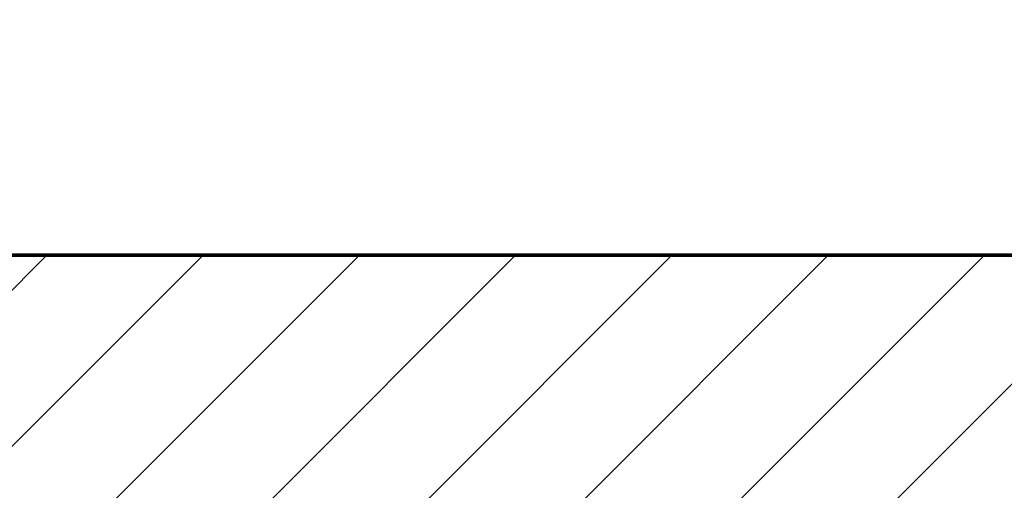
# Model space of a CAD drawing. Header units: metres. Extents: x 39929 to 50394, y 387420 to 399996.
# Tile 94 of 96: x 48972 to 49255, y 391778 to 391914. Entities that reach past the tile are written whole.
import ezdxf

# ---------------------------------------------------------------- set-up
doc = ezdxf.new("R2010")
doc.units = ezdxf.units.M
for name, color, linetype, lineweight in [('Topo', 7, 'Continuous', 18), ('X-XX-AL-TEKENBLAD_KADER-VIEWPORT-G', 1, 'Continuous', 18), ('X-XX-AL-TEKENBLAD_KADER_BLAD4-VIEWPORT-G', 1, 'Continuous', 18), ('X-XX-AL-TEKENBLAD_KADER_BLAD4-VIEWPORTKADER-G', 1, 'Continuous', 50)]:
    doc.layers.add(name, color=color, linetype=linetype, lineweight=lineweight)
picture_1 = doc.add_image_def('image1.tif', size_in_pixel=(8000, 10000))

msp = doc.modelspace()

# ---------------------------------------------------------------- hatches: boundary and pattern name
at = {"layer": 'X-XX-AL-TEKENBLAD_KADER_BLAD4-VIEWPORT-G'}
h = msp.add_hatch(dxfattribs=at)
h.set_pattern_fill('ANSI31', color=256, scale=10)
h.paths.add_polyline_path([(48854.833, 391541.357), (49369.956, 391541.357), (49369.956, 391845.854), (48854.833, 391845.854)])

# ---------------------------------------------------------------- linework, layer by layer
at = {"layer": 'X-XX-AL-TEKENBLAD_KADER-VIEWPORT-G', "const_width": 1}
msp.add_lwpolyline([(48854.833, 391541.357), (49369.956, 391541.357), (49369.956, 391845.854), (48854.833, 391845.854)], close=True, dxfattribs=at)
at = {"layer": 'X-XX-AL-TEKENBLAD_KADER_BLAD4-VIEWPORTKADER-G', "const_width": 1}
msp.add_lwpolyline([(48854.833, 391541.357), (49369.956, 391541.357), (49369.956, 391845.854), (48854.833, 391845.854)], close=True, dxfattribs=at)

# ---------------------------------------------------------------- pictures from other files: only their frames are drawn
at = {"layer": 'Topo'}
image = msp.add_image(picture_1, insert=(40047.863, 387419.719), size_in_units=(9985.024, 12481.28), rotation=0.5470194, dxfattribs=dict(at, brightness=90, contrast=40))
image.dxf.flags = 7

doc.saveas('drawing.dxf')
